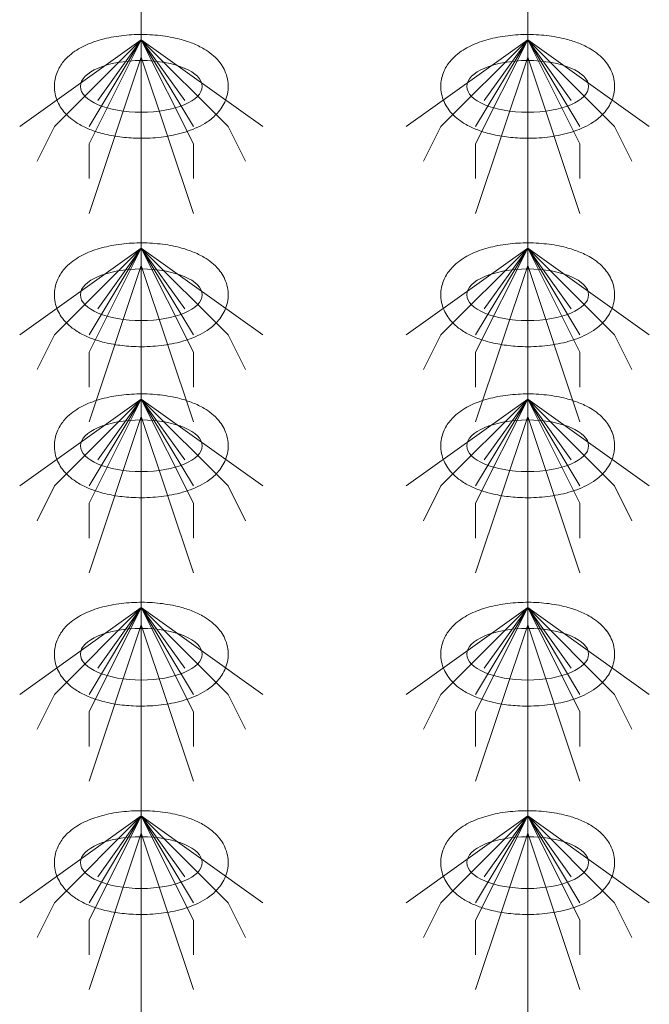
# Model space of a CAD drawing. Header units: metres. Extents: x 703769 to 722343, y 4313031 to 4317457.
# Tile 18 of 256: x 707639.88 to 707642.06, y 4313308.46 to 4313311.86. Entities that reach past the tile are written whole.
import ezdxf

# ---------------------------------------------------------------- set-up
doc = ezdxf.new("R2010")
doc.units = ezdxf.units.M
doc.header["$LTSCALE"] = 0.5
doc.layers.add('粗实线层', color=7, linetype='Continuous', lineweight=35)
doc.layers.add('设备', color=6, linetype='Continuous', lineweight=18)

# ---------------------------------------------------------------- blocks, each defined once
blk = doc.blocks.new('hh_1')
at = {"layer": '设备'}
for p, q in [((-268840, 164960), (-268910, 164910)), ((-268840, 164960), (-268890, 164910)), ((-268840, 164960), (-268870, 164900)), ((-268840, 164960), (-268870, 164910)), ((-268840, 164960), (-268865, 164925)), ((-268840, 164960), (-268790, 164910)), ((-268840, 164960), (-268815, 164925)), ((-268840, 164960), (-268770, 164910)), ((-268840, 164960), (-268810, 164910)), ((-268840, 164960), (-268810, 164900)), ((-268840, 164950), (-268870, 164860)), ((-268840, 164950), (-268810, 164860)), ((-268890, 164910), (-268900, 164890)), ((-268790, 164910), (-268780, 164890)), ((-268870, 164900), (-268870, 164880)), ((-268810, 164900), (-268810, 164880))]:
    blk.add_line(p, q, dxfattribs=at)
blk = doc.blocks.new('dawda')
at = {"layer": '设备', "color": 7}
for p, q in [((524270.74, 33373.42), (524270.74, 31373.38)), ((524493.21, 33373.42), (524493.21, 31373.38))]:
    blk.add_line(p, q, dxfattribs=at)
for centre in [(524270.74, 32957.5), (524493.21, 32957.5), (524270.74, 32837.5), (524493.21, 32837.5), (524270.75, 32750.55), (524493.21, 32750.55), (524270.74, 32630.55), (524270.75, 32630.55), (524493.21, 32630.55), (524493.21, 32630.55), (524270.74, 32510.55), (524493.21, 32510.55)]:
    blk.add_ellipse(centre, major_axis=(-35.04, 0), ratio=0.42498, dxfattribs=at)
for points in [[(524220.71, 32957.5), (524220.71, 32958.9), (524220.85, 32960.29), (524221.38, 32962.99), (524221.77, 32964.29), (524222.74, 32966.73), (524223.31, 32967.87), (524224.59, 32969.99), (524225.29, 32970.97), (524226.76, 32972.78), (524227.54, 32973.61), (524229.66, 32975.63), (524231.04, 32976.73), (524233.9, 32978.69), (524235.38, 32979.56), (524238.43, 32981.12), (524240, 32981.82), (524243.23, 32983.08), (524244.88, 32983.64), (524250.16, 32985.19), (524253.93, 32985.97), (524261.68, 32987.05), (524265.67, 32987.34), (524273.66, 32987.43), (524277.67, 32987.23), (524285.49, 32986.33), (524289.31, 32985.64), (524295.47, 32984.02), (524297.91, 32983.23), (524302.59, 32981.37), (524304.84, 32980.29), (524308.5, 32978.1), (524309.96, 32977.1), (524312.76, 32974.8), (524314.11, 32973.51), (524316.24, 32970.93), (524317.08, 32969.74), (524318.57, 32967.13), (524319.22, 32965.7), (524320.21, 32962.63), (524320.56, 32960.99), (524320.84, 32957.65), (524320.79, 32955.95), (524320.29, 32952.65), (524319.85, 32951.07), (524318.69, 32948.12), (524317.98, 32946.75), (524316.39, 32944.27), (524315.52, 32943.15), (524313.67, 32941.1), (524312.7, 32940.18), (524310.7, 32938.49), (524309.67, 32937.73), (524306.89, 32935.87), (524305.1, 32934.88), (524301.38, 32933.12), (524299.46, 32932.36), (524295.5, 32931.01), (524293.46, 32930.42), (524287.4, 32928.98), (524283.24, 32928.33), (524274.75, 32927.6), (524270.43, 32927.52), (524262.7, 32927.88), (524259.28, 32928.23), (524252.63, 32929.3), (524249.4, 32930.02), (524243.93, 32931.65), (524241.63, 32932.49), (524237.21, 32934.44), (524235.08, 32935.56), (524231.65, 32937.83), (524230.29, 32938.85), (524227.69, 32941.2), (524226.45, 32942.52), (524224.49, 32945.15), (524223.72, 32946.37), (524222.39, 32949.02), (524221.83, 32950.46), (524221.02, 32953.51), (524220.78, 32955.12), (524220.71, 32957), (524220.71, 32957.25), (524220.71, 32957.5)], [(524443.17, 32957.5), (524443.17, 32958.9), (524443.31, 32960.29), (524443.84, 32962.99), (524444.24, 32964.29), (524445.2, 32966.73), (524445.78, 32967.87), (524447.06, 32969.99), (524447.76, 32970.97), (524449.23, 32972.78), (524450.01, 32973.61), (524452.13, 32975.63), (524453.51, 32976.73), (524456.37, 32978.69), (524457.85, 32979.56), (524460.9, 32981.12), (524462.47, 32981.82), (524465.69, 32983.08), (524467.35, 32983.64), (524472.63, 32985.19), (524476.4, 32985.97), (524484.15, 32987.05), (524488.14, 32987.34), (524496.13, 32987.43), (524500.13, 32987.23), (524507.96, 32986.33), (524511.78, 32985.64), (524517.94, 32984.02), (524520.37, 32983.23), (524525.06, 32981.37), (524527.31, 32980.29), (524530.97, 32978.1), (524532.43, 32977.1), (524535.23, 32974.8), (524536.57, 32973.51), (524538.71, 32970.93), (524539.55, 32969.74), (524541.04, 32967.13), (524541.69, 32965.7), (524542.68, 32962.63), (524543.02, 32960.99), (524543.31, 32957.65), (524543.25, 32955.95), (524542.76, 32952.65), (524542.32, 32951.07), (524541.16, 32948.12), (524540.45, 32946.75), (524538.86, 32944.27), (524537.99, 32943.15), (524536.14, 32941.1), (524535.17, 32940.18), (524533.17, 32938.49), (524532.14, 32937.73), (524529.36, 32935.87), (524527.56, 32934.88), (524523.85, 32933.12), (524521.93, 32932.36), (524517.97, 32931.01), (524515.93, 32930.42), (524509.87, 32928.98), (524505.71, 32928.33), (524497.22, 32927.6), (524492.89, 32927.52), (524485.17, 32927.88), (524481.75, 32928.23), (524475.1, 32929.3), (524471.87, 32930.02), (524466.4, 32931.65), (524464.1, 32932.49), (524459.68, 32934.44), (524457.55, 32935.56), (524454.12, 32937.83), (524452.76, 32938.85), (524450.16, 32941.2), (524448.91, 32942.52), (524446.96, 32945.15), (524446.19, 32946.37), (524444.86, 32949.02), (524444.3, 32950.46), (524443.49, 32953.51), (524443.24, 32955.12), (524443.18, 32957), (524443.17, 32957.25), (524443.17, 32957.5)], [(524220.71, 32837.5), (524220.71, 32838.9), (524220.85, 32840.29), (524221.38, 32842.99), (524221.77, 32844.29), (524222.74, 32846.73), (524223.31, 32847.87), (524224.59, 32849.99), (524225.29, 32850.97), (524226.76, 32852.78), (524227.54, 32853.61), (524229.66, 32855.63), (524231.04, 32856.73), (524233.9, 32858.69), (524235.38, 32859.56), (524238.43, 32861.12), (524240, 32861.82), (524243.23, 32863.08), (524244.88, 32863.64), (524250.16, 32865.19), (524253.93, 32865.97), (524261.68, 32867.05), (524265.67, 32867.34), (524273.66, 32867.43), (524277.67, 32867.23), (524285.49, 32866.33), (524289.31, 32865.64), (524295.47, 32864.02), (524297.91, 32863.23), (524302.59, 32861.37), (524304.84, 32860.29), (524308.5, 32858.1), (524309.96, 32857.1), (524312.76, 32854.8), (524314.11, 32853.51), (524316.24, 32850.93), (524317.08, 32849.74), (524318.57, 32847.13), (524319.22, 32845.7), (524320.21, 32842.63), (524320.56, 32840.99), (524320.84, 32837.65), (524320.79, 32835.95), (524320.29, 32832.65), (524319.85, 32831.07), (524318.69, 32828.12), (524317.98, 32826.75), (524316.39, 32824.27), (524315.52, 32823.15), (524313.67, 32821.1), (524312.7, 32820.18), (524310.7, 32818.49), (524309.67, 32817.73), (524306.89, 32815.87), (524305.1, 32814.88), (524301.38, 32813.12), (524299.46, 32812.36), (524295.5, 32811.01), (524293.46, 32810.42), (524287.4, 32808.98), (524283.24, 32808.33), (524274.75, 32807.6), (524270.43, 32807.52), (524262.7, 32807.88), (524259.28, 32808.23), (524252.63, 32809.3), (524249.4, 32810.02), (524243.93, 32811.65), (524241.63, 32812.49), (524237.21, 32814.44), (524235.08, 32815.56), (524231.65, 32817.83), (524230.29, 32818.85), (524227.69, 32821.2), (524226.45, 32822.52), (524224.49, 32825.15), (524223.72, 32826.37), (524222.39, 32829.02), (524221.83, 32830.46), (524221.02, 32833.51), (524220.78, 32835.12), (524220.71, 32837), (524220.71, 32837.25), (524220.71, 32837.5)], [(524443.17, 32837.5), (524443.17, 32838.9), (524443.31, 32840.29), (524443.84, 32842.99), (524444.24, 32844.29), (524445.2, 32846.73), (524445.78, 32847.87), (524447.06, 32849.99), (524447.76, 32850.97), (524449.23, 32852.78), (524450.01, 32853.61), (524452.13, 32855.63), (524453.51, 32856.73), (524456.37, 32858.69), (524457.85, 32859.56), (524460.9, 32861.12), (524462.47, 32861.82), (524465.69, 32863.08), (524467.35, 32863.64), (524472.63, 32865.19), (524476.4, 32865.97), (524484.15, 32867.05), (524488.14, 32867.34), (524496.13, 32867.43), (524500.13, 32867.23), (524507.96, 32866.33), (524511.78, 32865.64), (524517.94, 32864.02), (524520.37, 32863.23), (524525.06, 32861.37), (524527.31, 32860.29), (524530.97, 32858.1), (524532.43, 32857.1), (524535.23, 32854.8), (524536.57, 32853.51), (524538.71, 32850.93), (524539.55, 32849.74), (524541.04, 32847.13), (524541.69, 32845.7), (524542.68, 32842.63), (524543.02, 32840.99), (524543.31, 32837.65), (524543.25, 32835.95), (524542.76, 32832.65), (524542.32, 32831.07), (524541.16, 32828.12), (524540.45, 32826.75), (524538.86, 32824.27), (524537.99, 32823.15), (524536.14, 32821.1), (524535.17, 32820.18), (524533.17, 32818.49), (524532.14, 32817.73), (524529.36, 32815.87), (524527.56, 32814.88), (524523.85, 32813.12), (524521.93, 32812.36), (524517.97, 32811.01), (524515.93, 32810.42), (524509.87, 32808.98), (524505.71, 32808.33), (524497.22, 32807.6), (524492.89, 32807.52), (524485.17, 32807.88), (524481.75, 32808.23), (524475.1, 32809.3), (524471.87, 32810.02), (524466.4, 32811.65), (524464.1, 32812.49), (524459.68, 32814.44), (524457.55, 32815.56), (524454.12, 32817.83), (524452.76, 32818.85), (524450.16, 32821.2), (524448.91, 32822.52), (524446.96, 32825.15), (524446.19, 32826.37), (524444.86, 32829.02), (524444.3, 32830.46), (524443.49, 32833.51), (524443.24, 32835.12), (524443.18, 32837), (524443.17, 32837.25), (524443.17, 32837.5)], [(524220.71, 32750.55), (524220.71, 32751.95), (524220.85, 32753.35), (524221.38, 32756.04), (524221.77, 32757.34), (524222.74, 32759.78), (524223.32, 32760.93), (524224.59, 32763.04), (524225.29, 32764.02), (524226.77, 32765.83), (524227.54, 32766.66), (524229.66, 32768.69), (524231.05, 32769.78), (524233.91, 32771.75), (524235.39, 32772.61), (524238.44, 32774.18), (524240, 32774.87), (524243.23, 32776.13), (524244.88, 32776.69), (524250.17, 32778.24), (524253.93, 32779.03), (524261.68, 32780.1), (524265.67, 32780.39), (524273.66, 32780.48), (524277.67, 32780.28), (524285.49, 32779.38), (524289.31, 32778.69), (524295.48, 32777.07), (524297.91, 32776.29), (524302.59, 32774.42), (524304.84, 32773.34), (524308.5, 32771.16), (524309.96, 32770.15), (524312.76, 32767.86), (524314.11, 32766.56), (524316.24, 32763.98), (524317.08, 32762.79), (524318.57, 32760.18), (524319.22, 32758.75), (524320.22, 32755.68), (524320.56, 32754.05), (524320.85, 32750.7), (524320.79, 32749), (524320.29, 32745.71), (524319.85, 32744.12), (524318.7, 32741.17), (524317.98, 32739.81), (524316.4, 32737.32), (524315.52, 32736.2), (524313.68, 32734.16), (524312.71, 32733.23), (524310.71, 32731.55), (524309.68, 32730.78), (524306.89, 32728.92), (524305.1, 32727.93), (524301.39, 32726.17), (524299.47, 32725.41), (524295.5, 32724.06), (524293.46, 32723.48), (524287.4, 32722.03), (524283.24, 32721.38), (524274.75, 32720.65), (524270.43, 32720.57), (524262.7, 32720.94), (524259.29, 32721.28), (524252.64, 32722.35), (524249.41, 32723.07), (524243.93, 32724.71), (524241.63, 32725.54), (524237.21, 32727.49), (524235.09, 32728.62), (524231.65, 32730.88), (524230.29, 32731.91), (524227.69, 32734.25), (524226.45, 32735.58), (524224.49, 32738.2), (524223.72, 32739.42), (524222.4, 32742.07), (524221.84, 32743.51), (524221.03, 32746.56), (524220.78, 32748.17), (524220.71, 32750.05), (524220.71, 32750.3), (524220.71, 32750.55)], [(524443.18, 32750.55), (524443.18, 32751.95), (524443.32, 32753.35), (524443.85, 32756.04), (524444.24, 32757.34), (524445.21, 32759.78), (524445.78, 32760.93), (524447.06, 32763.04), (524447.76, 32764.02), (524449.24, 32765.83), (524450.01, 32766.66), (524452.13, 32768.69), (524453.51, 32769.78), (524456.38, 32771.75), (524457.86, 32772.61), (524460.9, 32774.18), (524462.47, 32774.87), (524465.7, 32776.13), (524467.35, 32776.69), (524472.63, 32778.24), (524476.4, 32779.03), (524484.15, 32780.1), (524488.14, 32780.39), (524496.13, 32780.48), (524500.14, 32780.28), (524507.96, 32779.38), (524511.78, 32778.69), (524517.94, 32777.07), (524520.38, 32776.29), (524525.06, 32774.42), (524527.31, 32773.34), (524530.97, 32771.16), (524532.43, 32770.15), (524535.23, 32767.86), (524536.58, 32766.56), (524538.71, 32763.98), (524539.55, 32762.79), (524541.04, 32760.18), (524541.69, 32758.75), (524542.69, 32755.68), (524543.03, 32754.05), (524543.31, 32750.7), (524543.26, 32749), (524542.76, 32745.71), (524542.32, 32744.12), (524541.17, 32741.17), (524540.45, 32739.81), (524538.86, 32737.32), (524537.99, 32736.2), (524536.15, 32734.16), (524535.18, 32733.23), (524533.18, 32731.55), (524532.14, 32730.78), (524529.36, 32728.92), (524527.57, 32727.93), (524523.86, 32726.17), (524521.93, 32725.41), (524517.97, 32724.06), (524515.93, 32723.48), (524509.87, 32722.03), (524505.71, 32721.38), (524497.22, 32720.65), (524492.9, 32720.57), (524485.17, 32720.94), (524481.75, 32721.28), (524475.11, 32722.35), (524471.88, 32723.07), (524466.4, 32724.71), (524464.1, 32725.54), (524459.68, 32727.49), (524457.55, 32728.62), (524454.12, 32730.88), (524452.76, 32731.91), (524450.16, 32734.25), (524448.92, 32735.58), (524446.96, 32738.2), (524446.19, 32739.42), (524444.86, 32742.07), (524444.3, 32743.51), (524443.5, 32746.56), (524443.25, 32748.17), (524443.18, 32750.05), (524443.18, 32750.3), (524443.18, 32750.55)], [(524220.71, 32630.55), (524220.71, 32631.95), (524220.85, 32633.35), (524221.38, 32636.04), (524221.77, 32637.34), (524222.74, 32639.78), (524223.31, 32640.93), (524224.59, 32643.04), (524225.29, 32644.02), (524226.76, 32645.83), (524227.54, 32646.66), (524229.66, 32648.69), (524231.04, 32649.78), (524233.9, 32651.75), (524235.38, 32652.61), (524238.43, 32654.18), (524240, 32654.87), (524243.23, 32656.13), (524244.88, 32656.69), (524250.16, 32658.24), (524253.93, 32659.03), (524261.68, 32660.1), (524265.67, 32660.39), (524273.66, 32660.48), (524277.67, 32660.28), (524285.49, 32659.38), (524289.31, 32658.69), (524295.47, 32657.07), (524297.91, 32656.29), (524302.59, 32654.42), (524304.84, 32653.34), (524308.5, 32651.16), (524309.96, 32650.15), (524312.76, 32647.86), (524314.11, 32646.56), (524316.24, 32643.98), (524317.08, 32642.79), (524318.57, 32640.18), (524319.22, 32638.75), (524320.21, 32635.68), (524320.56, 32634.05), (524320.84, 32630.7), (524320.79, 32629), (524320.29, 32625.71), (524319.85, 32624.12), (524318.69, 32621.17), (524317.98, 32619.81), (524316.39, 32617.32), (524315.52, 32616.2), (524313.67, 32614.16), (524312.7, 32613.23), (524310.7, 32611.55), (524309.67, 32610.78), (524306.89, 32608.92), (524305.1, 32607.93), (524301.38, 32606.17), (524299.46, 32605.41), (524295.5, 32604.06), (524293.46, 32603.48), (524287.4, 32602.03), (524283.24, 32601.38), (524274.75, 32600.65), (524270.43, 32600.57), (524262.7, 32600.94), (524259.28, 32601.28), (524252.63, 32602.35), (524249.4, 32603.07), (524243.93, 32604.71), (524241.63, 32605.54), (524237.21, 32607.49), (524235.08, 32608.62), (524231.65, 32610.88), (524230.29, 32611.91), (524227.69, 32614.25), (524226.45, 32615.58), (524224.49, 32618.2), (524223.72, 32619.42), (524222.39, 32622.07), (524221.83, 32623.51), (524221.02, 32626.56), (524220.78, 32628.17), (524220.71, 32630.05), (524220.71, 32630.3), (524220.71, 32630.55)], [(524220.71, 32630.55), (524220.71, 32631.95), (524220.85, 32633.35), (524221.38, 32636.04), (524221.77, 32637.34), (524222.74, 32639.78), (524223.32, 32640.93), (524224.59, 32643.04), (524225.29, 32644.02), (524226.77, 32645.83), (524227.54, 32646.66), (524229.66, 32648.69), (524231.05, 32649.78), (524233.91, 32651.75), (524235.39, 32652.61), (524238.44, 32654.18), (524240, 32654.87), (524243.23, 32656.13), (524244.88, 32656.69), (524250.17, 32658.24), (524253.93, 32659.03), (524261.68, 32660.1), (524265.67, 32660.39), (524273.66, 32660.48), (524277.67, 32660.28), (524285.49, 32659.38), (524289.31, 32658.69), (524295.48, 32657.07), (524297.91, 32656.29), (524302.59, 32654.42), (524304.84, 32653.34), (524308.5, 32651.16), (524309.96, 32650.15), (524312.76, 32647.86), (524314.11, 32646.56), (524316.24, 32643.98), (524317.08, 32642.79), (524318.57, 32640.18), (524319.22, 32638.75), (524320.22, 32635.68), (524320.56, 32634.05), (524320.85, 32630.7), (524320.79, 32629), (524320.29, 32625.71), (524319.85, 32624.12), (524318.7, 32621.17), (524317.98, 32619.81), (524316.4, 32617.32), (524315.52, 32616.2), (524313.68, 32614.16), (524312.71, 32613.23), (524310.71, 32611.55), (524309.68, 32610.78), (524306.89, 32608.92), (524305.1, 32607.93), (524301.39, 32606.17), (524299.47, 32605.41), (524295.5, 32604.06), (524293.46, 32603.48), (524287.4, 32602.03), (524283.24, 32601.38), (524274.75, 32600.65), (524270.43, 32600.57), (524262.7, 32600.94), (524259.29, 32601.28), (524252.64, 32602.35), (524249.41, 32603.07), (524243.93, 32604.71), (524241.63, 32605.54), (524237.21, 32607.49), (524235.09, 32608.62), (524231.65, 32610.88), (524230.29, 32611.91), (524227.69, 32614.25), (524226.45, 32615.58), (524224.49, 32618.2), (524223.72, 32619.42), (524222.4, 32622.07), (524221.84, 32623.51), (524221.03, 32626.56), (524220.78, 32628.17), (524220.71, 32630.05), (524220.71, 32630.3), (524220.71, 32630.55)], [(524443.17, 32630.55), (524443.17, 32631.95), (524443.31, 32633.35), (524443.84, 32636.04), (524444.24, 32637.34), (524445.2, 32639.78), (524445.78, 32640.93), (524447.06, 32643.04), (524447.76, 32644.02), (524449.23, 32645.83), (524450.01, 32646.66), (524452.13, 32648.69), (524453.51, 32649.78), (524456.37, 32651.75), (524457.85, 32652.61), (524460.9, 32654.18), (524462.47, 32654.87), (524465.69, 32656.13), (524467.35, 32656.69), (524472.63, 32658.24), (524476.4, 32659.03), (524484.15, 32660.1), (524488.14, 32660.39), (524496.13, 32660.48), (524500.13, 32660.28), (524507.96, 32659.38), (524511.78, 32658.69), (524517.94, 32657.07), (524520.37, 32656.29), (524525.06, 32654.42), (524527.31, 32653.34), (524530.97, 32651.16), (524532.43, 32650.15), (524535.23, 32647.86), (524536.57, 32646.56), (524538.71, 32643.98), (524539.55, 32642.79), (524541.04, 32640.18), (524541.69, 32638.75), (524542.68, 32635.68), (524543.02, 32634.05), (524543.31, 32630.7), (524543.25, 32629), (524542.76, 32625.71), (524542.32, 32624.12), (524541.16, 32621.17), (524540.45, 32619.81), (524538.86, 32617.32), (524537.99, 32616.2), (524536.14, 32614.16), (524535.17, 32613.23), (524533.17, 32611.55), (524532.14, 32610.78), (524529.36, 32608.92), (524527.56, 32607.93), (524523.85, 32606.17), (524521.93, 32605.41), (524517.97, 32604.06), (524515.93, 32603.48), (524509.87, 32602.03), (524505.71, 32601.38), (524497.22, 32600.65), (524492.89, 32600.57), (524485.17, 32600.94), (524481.75, 32601.28), (524475.1, 32602.35), (524471.87, 32603.07), (524466.4, 32604.71), (524464.1, 32605.54), (524459.68, 32607.49), (524457.55, 32608.62), (524454.12, 32610.88), (524452.76, 32611.91), (524450.16, 32614.25), (524448.91, 32615.58), (524446.96, 32618.2), (524446.19, 32619.42), (524444.86, 32622.07), (524444.3, 32623.51), (524443.49, 32626.56), (524443.24, 32628.17), (524443.18, 32630.05), (524443.17, 32630.3), (524443.17, 32630.55)], [(524443.18, 32630.55), (524443.18, 32631.95), (524443.32, 32633.35), (524443.85, 32636.04), (524444.24, 32637.34), (524445.21, 32639.78), (524445.78, 32640.93), (524447.06, 32643.04), (524447.76, 32644.02), (524449.24, 32645.83), (524450.01, 32646.66), (524452.13, 32648.69), (524453.51, 32649.78), (524456.38, 32651.75), (524457.86, 32652.61), (524460.9, 32654.18), (524462.47, 32654.87), (524465.7, 32656.13), (524467.35, 32656.69), (524472.63, 32658.24), (524476.4, 32659.03), (524484.15, 32660.1), (524488.14, 32660.39), (524496.13, 32660.48), (524500.14, 32660.28), (524507.96, 32659.38), (524511.78, 32658.69), (524517.94, 32657.07), (524520.38, 32656.29), (524525.06, 32654.42), (524527.31, 32653.34), (524530.97, 32651.16), (524532.43, 32650.15), (524535.23, 32647.86), (524536.58, 32646.56), (524538.71, 32643.98), (524539.55, 32642.79), (524541.04, 32640.18), (524541.69, 32638.75), (524542.69, 32635.68), (524543.03, 32634.05), (524543.31, 32630.7), (524543.26, 32629), (524542.76, 32625.71), (524542.32, 32624.12), (524541.17, 32621.17), (524540.45, 32619.81), (524538.86, 32617.32), (524537.99, 32616.2), (524536.15, 32614.16), (524535.18, 32613.23), (524533.18, 32611.55), (524532.14, 32610.78), (524529.36, 32608.92), (524527.57, 32607.93), (524523.86, 32606.17), (524521.93, 32605.41), (524517.97, 32604.06), (524515.93, 32603.48), (524509.87, 32602.03), (524505.71, 32601.38), (524497.22, 32600.65), (524492.9, 32600.57), (524485.17, 32600.94), (524481.75, 32601.28), (524475.11, 32602.35), (524471.88, 32603.07), (524466.4, 32604.71), (524464.1, 32605.54), (524459.68, 32607.49), (524457.55, 32608.62), (524454.12, 32610.88), (524452.76, 32611.91), (524450.16, 32614.25), (524448.92, 32615.58), (524446.96, 32618.2), (524446.19, 32619.42), (524444.86, 32622.07), (524444.3, 32623.51), (524443.5, 32626.56), (524443.25, 32628.17), (524443.18, 32630.05), (524443.18, 32630.3), (524443.18, 32630.55)], [(524220.71, 32510.55), (524220.71, 32511.95), (524220.85, 32513.35), (524221.38, 32516.04), (524221.77, 32517.34), (524222.74, 32519.78), (524223.31, 32520.93), (524224.59, 32523.04), (524225.29, 32524.02), (524226.76, 32525.83), (524227.54, 32526.66), (524229.66, 32528.69), (524231.04, 32529.78), (524233.9, 32531.75), (524235.38, 32532.61), (524238.43, 32534.18), (524240, 32534.87), (524243.23, 32536.13), (524244.88, 32536.69), (524250.16, 32538.24), (524253.93, 32539.03), (524261.68, 32540.1), (524265.67, 32540.39), (524273.66, 32540.48), (524277.67, 32540.28), (524285.49, 32539.38), (524289.31, 32538.69), (524295.47, 32537.07), (524297.91, 32536.29), (524302.59, 32534.42), (524304.84, 32533.34), (524308.5, 32531.16), (524309.96, 32530.15), (524312.76, 32527.86), (524314.11, 32526.56), (524316.24, 32523.98), (524317.08, 32522.79), (524318.57, 32520.18), (524319.22, 32518.75), (524320.21, 32515.68), (524320.56, 32514.05), (524320.84, 32510.7), (524320.79, 32509), (524320.29, 32505.71), (524319.85, 32504.12), (524318.69, 32501.17), (524317.98, 32499.81), (524316.39, 32497.32), (524315.52, 32496.2), (524313.67, 32494.16), (524312.7, 32493.23), (524310.7, 32491.55), (524309.67, 32490.78), (524306.89, 32488.92), (524305.1, 32487.93), (524301.38, 32486.17), (524299.46, 32485.41), (524295.5, 32484.06), (524293.46, 32483.48), (524287.4, 32482.03), (524283.24, 32481.38), (524274.75, 32480.65), (524270.43, 32480.57), (524262.7, 32480.94), (524259.28, 32481.28), (524252.63, 32482.35), (524249.4, 32483.07), (524243.93, 32484.71), (524241.63, 32485.54), (524237.21, 32487.49), (524235.08, 32488.62), (524231.65, 32490.88), (524230.29, 32491.91), (524227.69, 32494.25), (524226.45, 32495.58), (524224.49, 32498.2), (524223.72, 32499.42), (524222.39, 32502.07), (524221.83, 32503.51), (524221.02, 32506.56), (524220.78, 32508.17), (524220.71, 32510.05), (524220.71, 32510.3), (524220.71, 32510.55)], [(524443.17, 32510.55), (524443.17, 32511.95), (524443.31, 32513.35), (524443.84, 32516.04), (524444.24, 32517.34), (524445.2, 32519.78), (524445.78, 32520.93), (524447.06, 32523.04), (524447.76, 32524.02), (524449.23, 32525.83), (524450.01, 32526.66), (524452.13, 32528.69), (524453.51, 32529.78), (524456.37, 32531.75), (524457.85, 32532.61), (524460.9, 32534.18), (524462.47, 32534.87), (524465.69, 32536.13), (524467.35, 32536.69), (524472.63, 32538.24), (524476.4, 32539.03), (524484.15, 32540.1), (524488.14, 32540.39), (524496.13, 32540.48), (524500.13, 32540.28), (524507.96, 32539.38), (524511.78, 32538.69), (524517.94, 32537.07), (524520.37, 32536.29), (524525.06, 32534.42), (524527.31, 32533.34), (524530.97, 32531.16), (524532.43, 32530.15), (524535.23, 32527.86), (524536.57, 32526.56), (524538.71, 32523.98), (524539.55, 32522.79), (524541.04, 32520.18), (524541.69, 32518.75), (524542.68, 32515.68), (524543.02, 32514.05), (524543.31, 32510.7), (524543.25, 32509), (524542.76, 32505.71), (524542.32, 32504.12), (524541.16, 32501.17), (524540.45, 32499.81), (524538.86, 32497.32), (524537.99, 32496.2), (524536.14, 32494.16), (524535.17, 32493.23), (524533.17, 32491.55), (524532.14, 32490.78), (524529.36, 32488.92), (524527.56, 32487.93), (524523.85, 32486.17), (524521.93, 32485.41), (524517.97, 32484.06), (524515.93, 32483.48), (524509.87, 32482.03), (524505.71, 32481.38), (524497.22, 32480.65), (524492.89, 32480.57), (524485.17, 32480.94), (524481.75, 32481.28), (524475.1, 32482.35), (524471.87, 32483.07), (524466.4, 32484.71), (524464.1, 32485.54), (524459.68, 32487.49), (524457.55, 32488.62), (524454.12, 32490.88), (524452.76, 32491.91), (524450.16, 32494.25), (524448.91, 32495.58), (524446.96, 32498.2), (524446.19, 32499.42), (524444.86, 32502.07), (524444.3, 32503.51), (524443.49, 32506.56), (524443.24, 32508.17), (524443.18, 32510.05), (524443.17, 32510.3), (524443.17, 32510.55)]]:
    blk.add_open_spline(points, degree=3, knots=[0, 0, 0, 0, 3.423083, 3.423083, 6.846165, 6.846165, 10.269248, 10.269248, 13.69233, 13.69233, 17.115413, 17.115413, 22.728666, 22.728666, 28.341919, 28.341919, 33.955172, 33.955172, 39.568425, 39.568425, 51.436002, 51.436002, 63.303578, 63.303578, 75.171154, 75.171154, 87.03873, 87.03873, 95.224368, 95.224368, 103.410005, 103.410005, 109.145122, 109.145122, 114.880238, 114.880238, 119.003115, 119.003115, 123.125991, 123.125991, 127.248868, 127.248868, 131.371745, 131.371745, 135.494621, 135.494621, 139.617498, 139.617498, 143.740375, 143.740375, 147.863251, 147.863251, 151.986128, 151.986128, 158.708917, 158.708917, 165.431705, 165.431705, 172.154493, 172.154493, 184.909814, 184.909814, 197.665135, 197.665135, 207.937, 207.937, 218.208864, 218.208864, 226.104489, 226.104489, 234.000115, 234.000115, 239.456, 239.456, 244.911884, 244.911884, 248.896322, 248.896322, 252.88076, 252.88076, 256.865198, 256.865198, 257.481358, 257.481358, 257.481358, 257.481358], dxfattribs=at)
at = {"layer": '设备', "color": 7, "xscale": -1}
for p in [(255430.74, -131975.61), (255653.21, -131975.61), (255430.74, -132095.61), (255653.21, -132095.61), (255430.75, -132182.56), (255653.21, -132182.56), (255430.74, -132302.56), (255430.75, -132302.56), (255653.21, -132302.56), (255653.21, -132302.56), (255430.74, -132422.56), (255653.21, -132422.56)]:
    blk.add_blockref('hh_1', p, dxfattribs=at)

msp = doc.modelspace()

# ---------------------------------------------------------------- block references
at = {"layer": '粗实线层', "xscale": 0.006, "yscale": 0.006, "zscale": 0.006}
msp.add_blockref('dawda', (704494.6802, 4313113.8882), dxfattribs=at)

doc.saveas('drawing.dxf')
